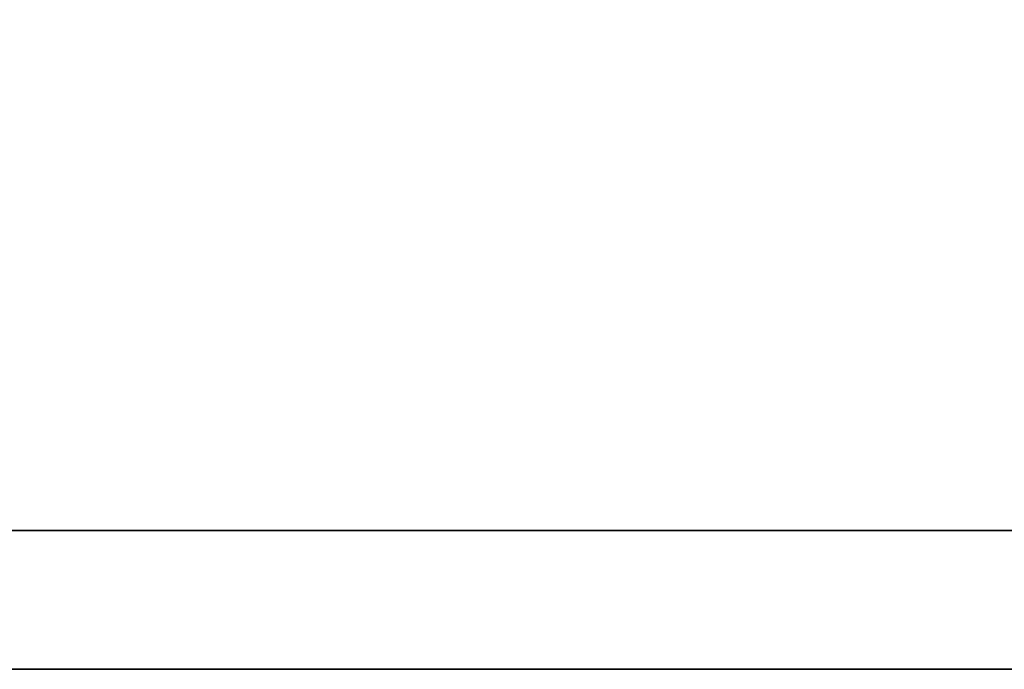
# Model space of a CAD drawing. Header units: millimetres. Extents: x 20 to 369, y 420 to 544.
# Tile 17 of 65: x 286.79 to 287.69, y 456.066 to 456.66. Entities that reach past the tile are written whole.
import ezdxf

# ---------------------------------------------------------------- set-up
doc = ezdxf.new("R2010")
doc.units = ezdxf.units.MM
doc.layers.add('DIM', color=4, linetype='CONTINUOUS')
doc.layers.add('layer 1', color=7, linetype='CONTINUOUS')

# ---------------------------------------------------------------- blocks, each defined once
blk = doc.blocks.new('TBI MOTION logo(完整正式版)')
at = {"layer": 'layer 1', "color": 22, "lineweight": 35}
blk.add_open_spline([(75.90875, -9.47875), (75.90875, -9.47875), (75.90875, -12.28625), (75.90875, -12.28625), (75.90875, -12.28625), (75.90875, -12.28625), (75.90875, -12.47875), (75.90875, -12.47875), (75.90875, -12.47875), (75.90875, -12.47875), (75.71625, -12.47875), (75.71625, -12.47875), (75.71625, -12.47875), (75.71625, -12.47875), (-88.32875, -12.47875), (-88.32875, -12.47875), (-88.32875, -12.47875), (-88.32875, -12.47875), (-88.32875, -13.29375), (-88.32875, -13.29375), (-88.32875, -13.29375), (-88.32875, -13.29375), (82.89125, -13.29375), (82.89125, -13.29375), (82.89125, -13.29375), (82.89125, -13.29375), (75.90875, -9.47875), (75.90875, -9.47875)], degree=3, knots=[0, 0, 0, 0, 0.1428571, 0.1428571, 0.1428571, 0.1428572, 0.2857143, 0.2857143, 0.2857143, 0.2857143, 0.4285714, 0.4285714, 0.4285714, 0.4285714, 0.5714286, 0.5714286, 0.5714286, 0.5714286, 0.7142857, 0.7142857, 0.7142857, 0.7142857, 0.8571429, 0.8571429, 0.8571429, 0.8571429, 1, 1, 1, 1], dxfattribs=at)

msp = doc.modelspace()

# ---------------------------------------------------------------- block references
at = {"layer": 'DIM', "color": 0, "xscale": 0.1555785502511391, "yscale": 0.1555785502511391, "zscale": 0.1555785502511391}
msp.add_blockref('TBI MOTION logo(完整正式版)', (297.83075, 458.13425), dxfattribs=at)

doc.saveas('drawing.dxf')
